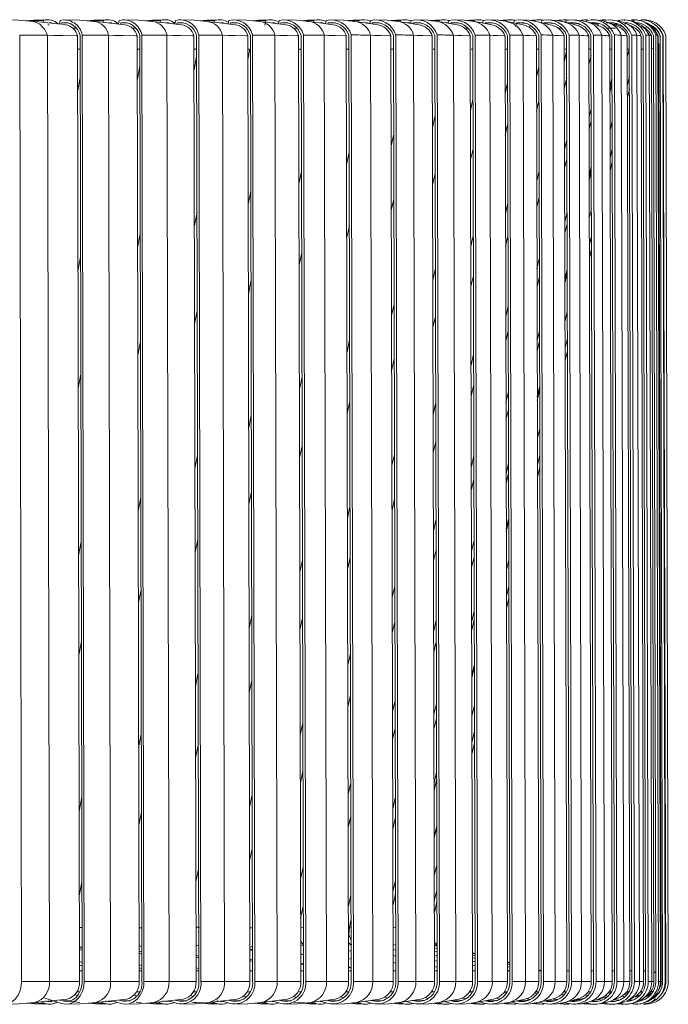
# Model space of a CAD drawing. Header units: millimetres. Extents: x -471 to 561, y -818 to 504.
# Tile 6 of 9: x 437 to 561, y -818 to -630. Entities that reach past the tile are written whole.
import ezdxf

# ---------------------------------------------------------------- set-up
doc = ezdxf.new("R2010")
doc.units = ezdxf.units.MM

msp = doc.modelspace()

# ---------------------------------------------------------------- linework, layer by layer
at = {"color": 7, "linetype": 'Continuous', "lineweight": 15}
for p, q in [((441.58, -629.93), (441.51, -630.29)), ((442.64, -630.75), (442.39, -630.74)), ((444.63, -630.51), (444.12, -630.56)), ((444.12, -630.56), (444.63, -630.51)), ((444.74, -629.93), (444.61, -630.61)), ((445.06, -630.37), (445.01, -630.65)), ((446.21, -630.38), (445.06, -630.37)), ((447.8, -631.39), (447.17, -631.39)), ((453.01, -629.93), (452.94, -630.28)), ((455.91, -630.51), (455.47, -630.56)), ((455.49, -630.56), (455.91, -630.51)), ((456.02, -629.93), (455.89, -630.6)), ((456.35, -630.37), (456.3, -630.65)), ((457.54, -630.38), (456.35, -630.37)), ((459.14, -631.39), (458.49, -631.39)), ((463.89, -629.93), (463.83, -630.27)), ((466.64, -630.51), (466.31, -630.55)), ((466.32, -630.56), (466.64, -630.52)), ((466.76, -629.93), (466.63, -630.59)), ((467.1, -630.37), (467.05, -630.64)), ((468.32, -630.38), (467.1, -630.37)), ((474.22, -629.93), (474.16, -630.26)), ((476.82, -630.52), (476.59, -630.55)), ((476.59, -630.55), (476.82, -630.52)), ((476.94, -629.93), (476.81, -630.58)), ((477.29, -630.37), (477.23, -630.63)), ((478.54, -630.39), (477.29, -630.37)), ((483.99, -629.93), (483.81, -630.81)), ((486.29, -630.55), (486.42, -630.53)), ((486.42, -630.53), (486.3, -630.55)), ((486.54, -629.93), (486.41, -630.56)), ((486.9, -630.37), (486.85, -630.62)), ((489.91, -631.39), (489.2, -631.39)), ((493.17, -629.93), (493.1, -630.23)), ((495.56, -629.93), (495.43, -630.55)), ((495.92, -630.37), (495.87, -630.61)), ((501.75, -629.93), (501.69, -630.21)), ((503.98, -629.93), (503.85, -630.53)), ((504.35, -630.37), (504.3, -630.59)), ((509.73, -629.93), (509.67, -630.19)), ((510.86, -629.8), (510.45, -629.82)), ((511.79, -629.93), (511.67, -630.5)), ((512.17, -630.37), (512.12, -630.58)), ((517.09, -629.93), (517.03, -630.17)), ((518.24, -629.8), (517.85, -629.82)), ((518.98, -629.93), (518.86, -630.48)), ((519.36, -630.37), (519.32, -630.55)), ((522.6, -631.39), (521.96, -631.39)), ((523.82, -629.93), (523.77, -630.13)), ((524.99, -629.8), (524.64, -629.82)), ((525.44, -630.35), (525.11, -630.36)), ((525.54, -629.93), (525.42, -630.44)), ((525.93, -630.37), (525.89, -630.53)), ((529.91, -629.93), (529.87, -630.11)), ((531.1, -629.8), (530.76, -629.82)), ((531.46, -629.93), (531.35, -630.4)), ((531.85, -630.37), (531.69, -631.07)), ((535.36, -629.93), (535.33, -630.08)), ((536.46, -629.8), (536.16, -629.82)), ((536.73, -629.93), (536.63, -630.35)), ((537.13, -630.37), (537.11, -630.46)), ((540.48, -631.39), (539.79, -631.39)), ((540.16, -629.93), (540.13, -630.03)), ((541.27, -629.8), (540.97, -629.82)), ((541.35, -629.93), (541.27, -630.27)), ((545.42, -629.8), (545.12, -629.82)), ((545.3, -629.93), (545.24, -630.19)), ((548.9, -629.8), (548.61, -629.82)), ((550.76, -631.39), (549.23, -631.39)), ((552.58, -629.82), (552.46, -629.8)), ((552.78, -630.61), (552.53, -630.54)), ((554.51, -629.87), (554.14, -629.93)), ((554.53, -629.82), (554.4, -629.8)), ((556.67, -631.39), (556.48, -631.39)), ((437.4, -813.39), (437.03, -632.71)), ((442.69, -813.39), (442.32, -632.76)), ((448.43, -813.39), (448.06, -632.89)), ((448.95, -813.39), (448.57, -632.81)), ((449.35, -813.39), (448.96, -632.71)), ((454.39, -813.39), (454.01, -632.76)), ((459.83, -813.39), (459.45, -632.89)), ((460.35, -813.39), (459.96, -632.81)), ((460.76, -813.39), (460.37, -632.71)), ((465.55, -813.39), (465.15, -632.76)), ((470.69, -813.39), (470.3, -632.89)), ((471.2, -813.39), (470.8, -632.81)), ((471.62, -813.39), (471.22, -632.71)), ((476.14, -813.39), (475.74, -632.76)), ((480.98, -813.39), (480.58, -632.89)), ((481.49, -813.39), (481.08, -632.81)), ((481.92, -813.39), (481.5, -632.71)), ((486.17, -813.39), (485.75, -632.76)), ((490.69, -813.39), (490.28, -632.89)), ((491.2, -813.39), (490.77, -632.81)), ((491.63, -813.39), (491.21, -632.71)), ((495.61, -813.39), (495.18, -632.76)), ((499.81, -813.39), (499.39, -632.89)), ((500.31, -813.39), (499.88, -632.81)), ((500.75, -813.39), (500.32, -632.71)), ((504.45, -813.39), (504.02, -632.76)), ((508.33, -813.39), (507.9, -632.89)), ((508.82, -813.39), (508.38, -632.81)), ((509.27, -813.39), (508.83, -632.71)), ((512.68, -813.39), (512.24, -632.76)), ((516.23, -813.39), (515.79, -632.89)), ((516.71, -813.39), (516.26, -632.81)), ((517.17, -813.39), (516.72, -632.71)), ((520.28, -813.39), (519.84, -632.76)), ((523.5, -813.39), (523.06, -632.89)), ((523.97, -813.39), (523.52, -632.81)), ((524.44, -813.39), (523.99, -632.71)), ((527.26, -813.39), (526.81, -632.76)), ((530.14, -813.39), (529.69, -632.89)), ((530.6, -813.39), (530.14, -632.81)), ((531.07, -813.39), (530.61, -632.71)), ((533.59, -813.39), (533.13, -632.76)), ((536.13, -813.39), (535.67, -632.89)), ((536.58, -813.39), (536.12, -632.81)), ((537.06, -813.39), (536.59, -632.71)), ((539.28, -813.39), (538.81, -632.76)), ((541.47, -813.39), (541.01, -632.89)), ((541.91, -813.39), (541.44, -632.81)), ((542.39, -813.39), (541.92, -632.71)), ((544.3, -813.39), (543.83, -632.76)), ((546.15, -813.39), (545.68, -632.89)), ((546.57, -813.39), (546.1, -632.81)), ((547.06, -813.39), (546.58, -632.71)), ((548.66, -813.39), (548.19, -632.76)), ((550.15, -813.39), (549.68, -632.89)), ((550.57, -813.39), (550.09, -632.81)), ((551.06, -813.39), (550.58, -632.71)), ((552.35, -813.39), (551.87, -632.76)), ((553.49, -813.39), (553.01, -632.89)), ((553.89, -813.39), (553.41, -632.81)), ((554.38, -813.39), (553.9, -632.71)), ((555.36, -813.39), (554.88, -632.76)), ((556.15, -813.39), (555.67, -632.89)), ((556.53, -813.39), (556.05, -632.81)), ((557.03, -813.39), (556.55, -632.71)), ((557.69, -813.39), (557.21, -632.76)), ((558.12, -813.39), (557.64, -632.89)), ((558.49, -813.39), (558.01, -632.81)), ((558.86, -632.76), (558.41, -632.01)), ((558.99, -813.39), (558.51, -632.71)), ((559.34, -813.39), (558.86, -632.76)), ((559.41, -813.39), (558.93, -632.89)), ((559.77, -813.39), (559.29, -632.81)), ((560.27, -813.39), (559.79, -632.71)), ((560.36, -813.39), (559.87, -632.72)), ((560.36, -813.39), (559.88, -632.81)), ((560.86, -813.39), (560.38, -632.71)), ((557.65, -635.36), (558.02, -635.27)), ((558.96, -634.54), (559.04, -634.42)), ((559.44, -813.39), (558.96, -634.54)), ((559.52, -813.39), (559.04, -634.33)), ((448.19, -635.39), (448.58, -635.39)), ((459.59, -635.39), (459.97, -635.39)), ((470.33, -635.39), (470.81, -635.39)), ((480.69, -635.39), (481.08, -635.39)), ((490.44, -635.39), (490.78, -635.39)), ((499.49, -635.39), (499.89, -635.39)), ((507.96, -635.39), (508.39, -635.39)), ((515.95, -635.39), (516.27, -635.39)), ((523.21, -635.39), (523.53, -635.39)), ((529.73, -635.39), (530.15, -635.39)), ((535.79, -635.39), (536.12, -635.39)), ((541.45, -635.76), (541.02, -637.62)), ((541.18, -635.39), (541.44, -635.39)), ((545.83, -635.39), (546.1, -635.39)), ((549.73, -635.39), (550.1, -635.39)), ((553.38, -635.39), (553.02, -636.91)), ((553.08, -635.39), (553.41, -635.39)), ((555.75, -635.39), (556.06, -635.39)), ((536.13, -638.78), (535.69, -640.71)), ((550.11, -641), (549.71, -642.72)), ((553.43, -640.58), (553.04, -642.24)), ((530.16, -641.87), (529.72, -643.86)), ((553.44, -643.07), (553.04, -644.72)), ((523.55, -645.04), (523.09, -647.1)), ((516.3, -648.3), (515.84, -650.44)), ((546.13, -646.81), (545.72, -648.6)), ((550.13, -649.17), (549.73, -650.89)), ((508.43, -651.67), (507.95, -653.88)), ((541.49, -652.71), (541.06, -654.56)), ((499.93, -655.15), (499.45, -657.44)), ((550.15, -654.46), (549.74, -656.17)), ((546.16, -657.83), (545.75, -659.6)), ((550.15, -656.92), (549.75, -658.63)), ((490.84, -658.78), (490.35, -661.15)), ((536.18, -658.71), (535.74, -660.62)), ((481.15, -662.56), (480.65, -665.02)), ((530.22, -664.82), (529.77, -666.8)), ((470.88, -666.52), (470.38, -669.06)), ((541.53, -666.58), (541.1, -668.42)), ((546.18, -665.92), (545.77, -667.69)), ((460.04, -670.68), (459.54, -673.31)), ((523.62, -671.08), (523.16, -673.12)), ((546.2, -671.16), (545.78, -672.92)), ((546.2, -673.58), (545.79, -675.34)), ((448.66, -675.07), (448.15, -677.8)), ((536.23, -675.46), (535.79, -677.36)), ((516.37, -677.49), (515.91, -679.61)), ((541.55, -677.48), (541.13, -679.3)), ((508.5, -684.1), (508.03, -686.28)), ((530.27, -684.49), (529.82, -686.45)), ((541.57, -685.48), (541.15, -687.3)), ((536.26, -689.16), (535.82, -691.05)), ((500.02, -690.92), (499.53, -693.17)), ((541.59, -690.65), (541.16, -692.46)), ((541.59, -693.03), (541.17, -694.84)), ((523.67, -693.69), (523.21, -695.72)), ((490.93, -697.98), (490.44, -700.31)), ((530.31, -701.01), (529.87, -702.96)), ((536.29, -699.92), (535.85, -701.8)), ((516.44, -703.11), (515.97, -705.2)), ((481.24, -705.32), (480.75, -707.73)), ((536.31, -707.82), (535.87, -709.68)), ((470.98, -712.97), (470.48, -715.47)), ((508.57, -712.77), (508.1, -714.92)), ((523.72, -713.06), (523.26, -715.06)), ((536.32, -712.91), (535.88, -714.77)), ((530.35, -714.52), (529.9, -716.46)), ((536.33, -715.25), (535.89, -717.11)), ((460.15, -720.99), (459.64, -723.57)), ((500.09, -722.71), (499.61, -724.94)), ((516.49, -725.35), (516.02, -727.42)), ((530.38, -725.13), (529.93, -727.05)), ((523.76, -729.33), (523.3, -731.32)), ((448.78, -729.41), (448.26, -732.09)), ((491.01, -732.97), (490.52, -735.27)), ((530.4, -732.9), (529.94, -734.82)), ((508.63, -737.92), (508.16, -740.05)), ((530.41, -737.92), (529.96, -739.82)), ((530.41, -740.2), (529.96, -742.11)), ((481.33, -743.61), (480.83, -745.98)), ((516.54, -744.39), (516.07, -746.44)), ((523.8, -742.63), (523.34, -744.61)), ((500.16, -750.81), (499.67, -753.01)), ((523.82, -753.07), (523.36, -755.03)), ((471.07, -754.66), (470.57, -757.11)), ((508.69, -759.75), (508.21, -761.86)), ((516.58, -760.39), (516.11, -762.42)), ((523.84, -760.71), (523.38, -762.67)), ((491.08, -764.08), (490.59, -766.35)), ((460.25, -766.18), (459.74, -768.72)), ((523.85, -765.63), (523.39, -767.58)), ((523.86, -767.86), (523.4, -769.81)), ((516.61, -773.46), (516.14, -775.48)), ((500.22, -775.46), (499.73, -777.64)), ((448.88, -778.25), (448.36, -780.88)), ((481.41, -777.79), (480.91, -780.13)), ((508.73, -778.44), (508.25, -780.53)), ((516.64, -783.7), (516.16, -785.71)), ((516.65, -791.2), (516.18, -793.21)), ((471.16, -791.98), (470.65, -794.4)), ((491.15, -791.58), (490.65, -793.82)), ((508.77, -794.13), (508.29, -796.21)), ((500.27, -796.85), (499.78, -799.01)), ((516.67, -796.02), (516.19, -798.02)), ((516.67, -798.19), (516.2, -800.18)), ((448.93, -803.1), (448.41, -803.08)), ((460.33, -803.2), (459.81, -803.18)), ((471.18, -803.04), (470.67, -803.03)), ((481.47, -803.18), (480.96, -803.16)), ((491.17, -803.09), (490.67, -803.06)), ((499.99, -803.04), (499.79, -803.03)), ((500.28, -803.06), (499.99, -803.04)), ((508.79, -803.16), (508.31, -803.12)), ((508.31, -806.35), (508.8, -806.48)), ((516.21, -806.19), (516.64, -806.35)), ((516.64, -806.35), (516.69, -806.36)), ((448.42, -807.29), (448.94, -807.45)), ((459.82, -808.03), (460.34, -808.19)), ((470.67, -806.46), (471.19, -806.61)), ((480.97, -807.34), (481.48, -807.48)), ((490.68, -806.5), (491.18, -806.63)), ((490.68, -808.18), (491.18, -808.32)), ((499.8, -807.49), (500.3, -807.62)), ((508.32, -807.31), (508.8, -807.44)), ((516.21, -806.53), (516.69, -806.66)), ((516.22, -806.99), (516.69, -807.12)), ((516.22, -807.62), (516.7, -807.74)), ((523.49, -807.97), (523.96, -808.09)), ((523.49, -808.1), (523.96, -808.22)), ((470.68, -808.75), (471.19, -808.9)), ((480.97, -809.43), (481.48, -809.57)), ((490.69, -810.08), (491.19, -810.22)), ((499.8, -809), (500.3, -809.13)), ((508.32, -808.45), (508.81, -808.58)), ((508.32, -809.79), (508.81, -809.92)), ((516.22, -808.42), (516.7, -808.55)), ((516.22, -809.4), (516.7, -809.53)), ((523.49, -808.4), (523.96, -808.52)), ((523.49, -808.87), (523.96, -808.99)), ((523.5, -809.51), (523.96, -809.63)), ((530.13, -809.66), (530.59, -809.78)), ((530.13, -809.8), (530.59, -809.92)), ((530.13, -810.11), (530.59, -810.23)), ((448.42, -810.28), (448.95, -810.44)), ((448.95, -811.39), (448.54, -811.39)), ((459.83, -810.8), (460.35, -810.96)), ((460.35, -811.39), (459.83, -811.39)), ((470.69, -811.3), (471, -811.39)), ((471.2, -811.39), (470.8, -811.39)), ((481.49, -811.39), (481.12, -811.39)), ((491.19, -811.39), (490.76, -811.39)), ((499.81, -810.72), (500.3, -810.85)), ((500.3, -811.39), (499.89, -811.39)), ((508.33, -811.33), (508.55, -811.39)), ((508.81, -811.39), (508.55, -811.39)), ((516.22, -810.56), (516.7, -810.69)), ((516.7, -811.39), (516.36, -811.39)), ((523.5, -810.32), (523.97, -810.45)), ((523.5, -811.32), (523.76, -811.39)), ((523.97, -811.39), (523.51, -811.39)), ((530.13, -810.59), (530.59, -810.71)), ((530.14, -811.24), (530.6, -811.35)), ((530.6, -811.39), (530.26, -811.39)), ((536.13, -811.2), (536.58, -811.31)), ((536.13, -811.34), (536.33, -811.39)), ((536.58, -811.39), (536.3, -811.39)), ((541.9, -811.39), (541.59, -811.39)), ((546.56, -811.39), (546.14, -811.39)), ((550.56, -811.39), (550.25, -811.39)), ((553.88, -811.39), (553.63, -811.39)), ((556.53, -811.39), (556.26, -811.39)), ((558.49, -811.76), (558.13, -811.56)), ((437.4, -813.39), (442.69, -813.39)), ((442.69, -813.39), (448.43, -813.39)), ((449.35, -813.39), (454.39, -813.39)), ((454.39, -813.39), (459.83, -813.39)), ((460.76, -813.39), (465.55, -813.39)), ((465.55, -813.39), (470.69, -813.39)), ((471.62, -813.39), (476.14, -813.39)), ((476.14, -813.39), (480.98, -813.39)), ((481.92, -813.39), (486.17, -813.39)), ((486.17, -813.39), (490.69, -813.39)), ((491.63, -813.39), (495.61, -813.39)), ((495.61, -813.39), (499.81, -813.39)), ((500.75, -813.39), (504.45, -813.39)), ((504.45, -813.39), (508.33, -813.39)), ((509.27, -813.39), (512.68, -813.39)), ((512.68, -813.39), (516.23, -813.39)), ((517.17, -813.39), (520.28, -813.39)), ((520.28, -813.39), (523.5, -813.39)), ((524.44, -813.39), (527.26, -813.39)), ((527.26, -813.39), (530.14, -813.39)), ((531.07, -813.39), (533.59, -813.39)), ((533.59, -813.39), (536.13, -813.39)), ((537.06, -813.39), (539.28, -813.39)), ((539.28, -813.39), (541.47, -813.39)), ((542.39, -813.39), (544.3, -813.39)), ((544.3, -813.39), (546.15, -813.39)), ((547.06, -813.39), (548.66, -813.39)), ((548.66, -813.39), (550.15, -813.39)), ((551.06, -813.39), (552.35, -813.39)), ((552.35, -813.39), (553.49, -813.39)), ((554.38, -813.39), (555.36, -813.39)), ((555.36, -813.39), (556.15, -813.39)), ((557.03, -813.39), (557.69, -813.39)), ((557.69, -813.39), (558.12, -813.39)), ((558.99, -813.39), (559.41, -813.39)), ((448.05, -815.39), (448.52, -815.39)), ((459.44, -815.39), (460.01, -815.39)), ((470.18, -815.39), (470.74, -815.39)), ((480.54, -815.39), (481.09, -815.39)), ((490.29, -815.39), (490.71, -815.39)), ((499.34, -815.39), (499.82, -815.39)), ((507.81, -815.39), (508.32, -815.39)), ((515.79, -815.39), (516.23, -815.39)), ((523.05, -815.39), (523.46, -815.39)), ((523.16, -815.39), (523.42, -815.46)), ((529.47, -815.5), (529.93, -815.63)), ((529.56, -815.39), (530.08, -815.39)), ((535.31, -815.66), (535.79, -815.79)), ((535.63, -815.39), (536.05, -815.39)), ((540.49, -815.81), (540.98, -815.94)), ((541.01, -815.39), (541.37, -815.39)), ((545.65, -815.39), (546.03, -815.39)), ((549.4, -815.56), (549.84, -815.67)), ((549.53, -815.39), (550.02, -815.39)), ((552.45, -815.84), (552.92, -815.96)), ((552.71, -815.58), (553.14, -815.69)), ((552.8, -815.46), (553.23, -815.57)), ((552.93, -815.39), (553.34, -815.39)), ((555.61, -815.39), (555.98, -815.39)), ((557.49, -815.38), (558, -815.27)), ((558.9, -815.24), (559.09, -814.87)), ((439.94, -817.44), (446.11, -816.81)), ((441.05, -817.33), (441.9, -817.62)), ((441.85, -816.57), (445.08, -817.62)), ((442.74, -817.73), (442.97, -817.74)), ((444.64, -816.96), (445.17, -817.13)), ((446.42, -817.19), (448.5, -817.41)), ((451.57, -817.44), (457.46, -816.8)), ((452.49, -817.34), (453.34, -817.62)), ((454.2, -817.73), (454.44, -817.74)), ((454.73, -817.1), (456.37, -817.62)), ((455.95, -816.97), (456.47, -817.13)), ((462.66, -817.44), (468.26, -816.8)), ((463.41, -817.35), (464.24, -817.62)), ((465.13, -817.73), (465.37, -817.74)), ((465.49, -817.12), (467.11, -817.62)), ((466.72, -816.98), (467.22, -817.13)), ((474.58, -817.62), (469.88, -817.34)), ((473.19, -817.44), (478.5, -816.8)), ((473.77, -817.37), (474.58, -817.62)), ((475.49, -817.73), (475.74, -817.74)), ((475.7, -817.14), (477.3, -817.62)), ((476.93, -816.99), (477.4, -817.13)), ((483.16, -817.44), (488.17, -816.8)), ((483.57, -817.38), (484.35, -817.62)), ((485.2, -817.25), (485.5, -817.24)), ((485.29, -817.73), (485.53, -817.74)), ((485.35, -817.16), (486.91, -817.62)), ((486.57, -817), (487.02, -817.13)), ((493.54, -817.62), (489.38, -817.34)), ((492.56, -817.43), (497.25, -816.8)), ((492.8, -817.4), (493.54, -817.62)), ((494.4, -817.25), (494.71, -817.24)), ((494.42, -817.18), (495.94, -817.62)), ((494.5, -817.73), (494.75, -817.74)), ((495.64, -817.01), (496.05, -817.13)), ((501.36, -817.43), (505.73, -816.79)), ((501.43, -817.42), (502.13, -817.62)), ((502.9, -817.2), (504.37, -817.62)), ((503.12, -817.73), (503.36, -817.74)), ((504.11, -817.03), (504.48, -817.13)), ((509.47, -817.43), (510.11, -817.62)), ((509.56, -817.42), (513.61, -816.79)), ((510.79, -817.23), (512.18, -817.62)), ((511.13, -817.73), (511.37, -817.74)), ((511.98, -817.04), (512.3, -817.13)), ((516.88, -817.45), (517.48, -817.62)), ((517.15, -817.42), (520.87, -816.78)), ((518.07, -817.26), (519.38, -817.62)), ((518.52, -817.73), (518.76, -817.74)), ((519.24, -817.06), (519.49, -817.13)), ((523.68, -817.47), (524.22, -817.62)), ((524.12, -817.41), (527.5, -816.78)), ((524.74, -817.29), (525.94, -817.62)), ((525.28, -817.73), (525.52, -817.74)), ((525.87, -817.08), (526.06, -817.13)), ((529.85, -817.49), (530.31, -817.62)), ((530.47, -817.4), (533.51, -816.77)), ((530.79, -817.33), (531.87, -817.62)), ((531.4, -817.73), (531.63, -817.74)), ((531.88, -817.1), (531.98, -817.13)), ((535.39, -817.52), (535.77, -817.62)), ((536.19, -817.38), (538.88, -816.75)), ((536.22, -817.37), (537.14, -817.62)), ((536.87, -817.73), (537.1, -817.74)), ((540.3, -817.55), (540.57, -817.62)), ((540.99, -817.41), (541.76, -817.62)), ((541.28, -817.36), (543.61, -816.73)), ((541.63, -817.73), (541.92, -817.74)), ((543.16, -816.95), (543.69, -817.09)), ((545.01, -815.96), (545.51, -816.09)), ((545.12, -817.46), (545.72, -817.62)), ((545.76, -817.32), (547.73, -816.7)), ((545.85, -817.73), (546.07, -817.74)), ((547.11, -817.13), (547.38, -817.2)), ((548.63, -817.52), (549.01, -817.62)), ((548.86, -816.1), (549.35, -816.23)), ((549.69, -817.23), (551.27, -816.62)), ((552.03, -816.24), (552.56, -816.32)), ((553.14, -817.04), (554.29, -816.45)), ((553.21, -817.01), (553.68, -817.13)), ((554.18, -817.74), (554.97, -817.68)), ((554.81, -816.12), (555.27, -816.24)), ((554.94, -816), (555.41, -816.12)), ((554.97, -817.74), (555.34, -817.69)), ((555.36, -816.13), (555.43, -816.1)), ((556.04, -816.68), (556.76, -816.14)), ((556.24, -817.74), (556.4, -817.7)), ((549.16, -817.74), (549.24, -817.75)), ((555.56, -817.74), (555.64, -817.75))]:
    msp.add_line(p, q, dxfattribs=at)
at = {"color": 8, "linetype": 'Continuous', "lineweight": 15}
for p, q in [((534.49, -630.86), (534.38, -631.32)), ((543.84, -630.61), (543.75, -631.02)), ((547.49, -630.61), (547.39, -631.03)), ((550.48, -630.61), (550.45, -630.73)), ((551.14, -630.62), (550.48, -630.61)), ((470.81, -636.79), (470.31, -639.33)), ((480.99, -635.39), (480.59, -637.39)), ((490.32, -635.39), (490.29, -635.53)), ((546.11, -636.55), (545.69, -638.34)), ((459.97, -638.74), (459.47, -641.37)), ((448.59, -640.8), (448.08, -643.52)), ((541.46, -640.9), (541.03, -642.75)), ((550.11, -641.95), (549.71, -643.66)), ((536.15, -645.32), (535.71, -647.24)), ((530.19, -649.83), (529.74, -651.81)), ((546.14, -649.1), (545.72, -650.87)), ((523.58, -654.45), (523.12, -656.49)), ((541.5, -656.32), (541.07, -658.16)), ((516.33, -659.18), (515.86, -661.29)), ((546.16, -658.7), (545.75, -660.47)), ((508.46, -664.05), (507.98, -666.23)), ((536.2, -663.65), (535.76, -665.55)), ((499.97, -669.08), (499.48, -671.33)), ((541.53, -668.74), (541.1, -670.57)), ((530.24, -671.1), (529.79, -673.06)), ((490.87, -674.28), (490.38, -676.61)), ((541.56, -678.26), (541.13, -680.07)), ((481.18, -679.7), (480.69, -682.1)), ((523.64, -678.7), (523.18, -680.72)), ((536.24, -678.9), (535.8, -680.78)), ((470.92, -685.34), (470.42, -687.83)), ((516.4, -686.47), (515.93, -688.56)), ((530.29, -689.2), (529.84, -691.14)), ((460.09, -691.25), (459.58, -693.83)), ((536.27, -691.19), (535.83, -693.06)), ((508.53, -694.45), (508.05, -696.6)), ((448.71, -697.46), (448.2, -700.13)), ((523.69, -699.67), (523.23, -701.68)), ((536.29, -700.59), (535.85, -702.46)), ((500.05, -702.66), (499.56, -704.88)), ((530.32, -704.26), (529.87, -706.19)), ((516.46, -710.35), (515.99, -712.42)), ((490.96, -711.13), (490.47, -713.42)), ((523.73, -717.52), (523.27, -719.51)), ((530.35, -716.39), (529.9, -718.31)), ((481.28, -719.91), (480.78, -722.28)), ((508.59, -721.28), (508.12, -723.41)), ((530.38, -725.68), (529.93, -727.59)), ((471.02, -729.03), (470.51, -731.48)), ((516.51, -731), (516.04, -733.05)), ((500.12, -732.49), (499.63, -734.69)), ((523.77, -732.37), (523.31, -734.34)), ((460.19, -738.55), (459.68, -741.07)), ((491.03, -744.03), (490.54, -746.29)), ((523.8, -744.33), (523.34, -746.3)), ((508.65, -744.75), (508.17, -746.86)), ((448.82, -748.51), (448.3, -751.12)), ((516.55, -748.57), (516.08, -750.6)), ((523.82, -753.49), (523.36, -755.44)), ((481.36, -755.94), (480.86, -758.27)), ((500.18, -758.82), (499.69, -760.99)), ((516.59, -763.19), (516.11, -765.21)), ((508.7, -765.05), (508.22, -767.14)), ((471.1, -768.28), (470.6, -770.69)), ((491.1, -773.25), (490.61, -775.49)), ((516.61, -774.96), (516.14, -776.97)), ((460.28, -781.1), (459.77, -783.59)), ((500.23, -781.85), (499.75, -784.01)), ((508.74, -782.32), (508.26, -784.39)), ((516.64, -783.98), (516.16, -785.98)), ((481.43, -788.11), (480.93, -790.41)), ((448.91, -794.48), (448.39, -797.05)), ((508.78, -796.68), (508.3, -798.75)), ((491.16, -799.05), (490.67, -801.26)), ((500.28, -801.77), (499.99, -803.04)), ((471.27, -803.04), (471.18, -804.03)), ((490.68, -805.8), (491.18, -806.33)), ((499.8, -806.48), (500.29, -806.38)), ((516.33, -806.57), (516.64, -806.35)), ((448.41, -806.65), (449, -806.97)), ((459.82, -807.62), (460.34, -807.77)), ((480.97, -806.84), (481.47, -806.76)), ((480.97, -807.2), (481.48, -807.34)), ((490.68, -808.11), (491.18, -808.25)), ((448.42, -809.61), (448.95, -809.77)), ((470.68, -808.41), (471.19, -808.56)), ((480.97, -809.17), (481.48, -809.31)), ((490.69, -809.9), (491.19, -810.04)), ((459.83, -810.22), (460.35, -810.38)), ((470.68, -810.81), (471.2, -810.96)), ((480.98, -811.37), (481.04, -811.39)), ((499.81, -810.61), (500.3, -810.75)), ((508.33, -811.3), (508.65, -811.39)), ((559.77, -813.39), (559.41, -813.39)), ((560.27, -813.39), (560.29, -813.39)), ((523.46, -815.39), (523.46, -815.39)), ((441.9, -817.62), (439.34, -817.49)), ((447.56, -815.92), (448.09, -816.09)), ((453.34, -817.62), (450.94, -817.49)), ((458.86, -816.02), (459.39, -816.19)), ((464.24, -817.62), (462.01, -817.49)), ((469.6, -816.12), (470.13, -816.28)), ((479.75, -816.2), (480.3, -816.37)), ((484.35, -817.62), (482.46, -817.5)), ((489.32, -816.28), (489.89, -816.45)), ((498.3, -816.36), (498.89, -816.53)), ((502.13, -817.62), (500.6, -817.51)), ((506.67, -816.43), (507.27, -816.6)), ((510.11, -817.62), (508.76, -817.51)), ((514.43, -816.5), (515.04, -816.67)), ((517.48, -817.62), (516.32, -817.52)), ((521.55, -816.57), (522.18, -816.74)), ((524.22, -817.62), (523.24, -817.53)), ((528, -816.62), (528.67, -816.8)), ((530.31, -817.62), (529.54, -817.54)), ((533.8, -816.67), (534.52, -816.86)), ((535.77, -817.62), (535.19, -817.55)), ((538.95, -816.72), (539.5, -816.86)), ((539.5, -816.86), (539.92, -816.76)), ((539.5, -816.86), (539.72, -816.91)), ((540.57, -817.62), (540.19, -817.57)), ((543.47, -816.77), (543.82, -816.86)), ((543.82, -816.86), (544.9, -816.57)), ((543.82, -816.86), (544.28, -816.95)), ((547.33, -816.82), (547.47, -816.86)), ((547.47, -816.86), (548.2, -816.97)), ((551.85, -816.31), (552.03, -816.24)), ((557.68, -816.78), (557.98, -816.66))]:
    msp.add_line(p, q, dxfattribs=at)
at = {"color": 7, "linetype": 'Continuous', "lineweight": 15, "flags": 128}
for points in [[(439.62, -630.1), (436.76, -629.88), (433.89, -629.8)], [(442.54, -629.8), (439.68, -629.87), (438.16, -629.98)], [(445.78, -630.73), (442.32, -630.37), (439.57, -630.09)], [(443.2, -630.47), (442.94, -630.35), (442.64, -630.36)], [(451.23, -630.1), (448.49, -629.88), (445.73, -629.8)], [(453.99, -629.8), (451.25, -629.87), (449.8, -629.98)], [(457.12, -630.74), (453.81, -630.38), (451.19, -630.09)], [(454.69, -630.47), (454.41, -630.35), (454.1, -630.36)], [(462.31, -630.1), (459.68, -629.88), (457.04, -629.8)], [(464.91, -629.8), (462.28, -629.87), (460.91, -629.98)], [(461.18, -630), (463.05, -629.94), (463.89, -629.93)], [(467.91, -630.74), (464.77, -630.38), (462.27, -630.1)], [(465.64, -630.48), (465.34, -630.35), (465.02, -630.36)], [(472.85, -630.1), (470.33, -629.88), (467.8, -629.8)], [(475.27, -629.8), (472.75, -629.87), (471.47, -629.98)], [(471.72, -630), (473.43, -629.94), (474.22, -629.93)], [(478.15, -630.74), (475.17, -630.38), (472.8, -630.1)], [(476.03, -630.48), (475.71, -630.35), (475.38, -630.36)], [(482.81, -630.11), (480.42, -629.88), (478, -629.8)], [(485.05, -629.8), (482.66, -629.87), (481.47, -629.98)], [(481.69, -630), (483.24, -629.94), (483.99, -629.93)], [(487.81, -630.74), (485, -630.38), (482.77, -630.1)], [(485.86, -630.49), (485.5, -630.35), (485.17, -630.36)], [(488.19, -630.39), (488.09, -630.39), (486.9, -630.37)], [(492.2, -630.11), (489.93, -629.88), (487.63, -629.8)], [(494.26, -629.8), (491.99, -629.87), (490.88, -629.98)], [(491.08, -630), (492.46, -629.94), (493.17, -629.93)], [(496.89, -630.74), (494.26, -630.39), (492.16, -630.1)], [(495.1, -630.5), (494.72, -630.35), (494.37, -630.36)], [(497.26, -630.4), (497.03, -630.39), (495.92, -630.37)], [(501.01, -630.11), (498.85, -629.88), (496.67, -629.8)], [(502.86, -629.8), (500.72, -629.87), (499.71, -629.97)], [(499.88, -629.99), (501.09, -629.94), (501.75, -629.93)], [(505.38, -630.75), (502.92, -630.39), (500.97, -630.11)], [(503.75, -630.51), (503.33, -630.35), (502.98, -630.36)], [(505.73, -630.4), (505.38, -630.39), (504.35, -630.37)], [(509.21, -630.12), (507.17, -629.88), (505.11, -629.8)], [(510.41, -629.82), (508.84, -629.87), (507.93, -629.97)], [(508.08, -629.99), (509.12, -629.94), (509.73, -629.93)], [(513.26, -630.75), (510.98, -630.4), (509.17, -630.11)], [(511.82, -630.53), (511.34, -630.35), (510.98, -630.36)], [(513.6, -630.41), (513.12, -630.39), (512.17, -630.37)], [(516.81, -630.13), (514.89, -629.89), (512.94, -629.8)], [(517.76, -629.82), (516.34, -629.87), (515.53, -629.97)], [(515.66, -629.98), (516.52, -629.94), (517.09, -629.93)], [(520.52, -630.76), (518.43, -630.4), (516.77, -630.12)], [(518.87, -630.41), (518.72, -630.35), (518.36, -630.36)], [(520.84, -630.42), (520.23, -630.39), (519.36, -630.37)], [(523.79, -630.14), (521.98, -629.89), (520.15, -629.8)], [(524.47, -629.82), (523.04, -629.89), (522.49, -629.96)], [(522.62, -629.98), (523.31, -629.94), (523.82, -629.93)], [(527.16, -630.77), (525.26, -630.41), (523.76, -630.13)], [(527.46, -630.44), (526.72, -630.39), (525.93, -630.37)], [(530.15, -630.15), (528.45, -629.89), (526.72, -629.8)], [(530.56, -629.83), (529.33, -629.88), (528.83, -629.95)], [(528.95, -629.97), (529.45, -629.94), (529.91, -629.93)], [(533.18, -630.78), (531.48, -630.43), (530.12, -630.15)], [(535.89, -630.17), (534.3, -629.9), (532.66, -629.8)], [(536.03, -629.82), (534.91, -629.88), (534.53, -629.94)], [(534.64, -629.96), (534.95, -629.94), (535.36, -629.93)], [(538.57, -630.8), (537.06, -630.45), (535.87, -630.17)], [(541.03, -630.21), (539.51, -629.91), (537.94, -629.8)], [(540.83, -629.82), (539.94, -629.87), (539.58, -629.92)], [(539.69, -629.95), (539.79, -629.94), (540.16, -629.93)], [(543.35, -630.83), (542.04, -630.48), (541, -630.2)], [(545.58, -630.27), (544.22, -629.95), (542.57, -629.8)], [(544.96, -629.83), (544.28, -629.86), (543.91, -629.92)], [(547.51, -630.89), (546.43, -630.54), (545.56, -630.27)], [(549.48, -630.36), (548.16, -629.97), (546.54, -629.8)], [(548.43, -629.83), (547.93, -629.85), (547.57, -629.91)], [(551.04, -630.96), (550.16, -630.62), (549.47, -630.35)], [(552.85, -630.52), (551.56, -630.04), (549.83, -629.8)], [(552.53, -629.94), (552.14, -629.82), (552.12, -629.82)], [(554, -631.1), (553.35, -630.77), (552.84, -630.51)], [(555.81, -630.92), (554.16, -630.08), (553.05, -629.9)], [(554.36, -631.22), (553.86, -631.02), (553.75, -630.97)], [(554.41, -629.86), (554.28, -629.82), (553.84, -629.82)], [(554.79, -629.83), (554.67, -629.84), (554.04, -629.94)], [(556.55, -631.47), (556.15, -631.17), (555.83, -630.93)], [(556.65, -631.39), (556.5, -631.34), (556.38, -631.31)], [(557.64, -632.89), (557.05, -631.95), (556.51, -631.51)], [(559.89, -632.77), (559.29, -631.67), (558.91, -631.28)], [(448.06, -632.89), (447.78, -632.88), (445.19, -632.83), (443.54, -632.79), (442.32, -632.76)], [(459.45, -632.89), (459.18, -632.88), (456.73, -632.83), (455.16, -632.79), (454.01, -632.76)], [(470.3, -632.89), (470.04, -632.88), (467.73, -632.83), (466.24, -632.79), (465.15, -632.76)], [(480.58, -632.89), (480.34, -632.88), (478.16, -632.83), (476.77, -632.79), (475.74, -632.76)], [(490.28, -632.89), (490.06, -632.88), (488.02, -632.83), (486.72, -632.79), (485.75, -632.76)], [(499.39, -632.89), (499.19, -632.88), (497.29, -632.83), (496.08, -632.79), (495.18, -632.76)], [(507.9, -632.89), (507.71, -632.88), (505.96, -632.83), (504.84, -632.79), (504.02, -632.76)], [(515.79, -632.89), (515.62, -632.88), (514.02, -632.83), (512.99, -632.79), (512.24, -632.76)], [(523.06, -632.89), (522.9, -632.88), (521.45, -632.83), (520.52, -632.79), (519.84, -632.76)], [(529.69, -632.89), (529.55, -632.88), (528.25, -632.83), (527.42, -632.79), (526.81, -632.76)], [(535.67, -632.89), (535.55, -632.88), (534.41, -632.83), (533.67, -632.79), (533.13, -632.76)], [(541.01, -632.89), (540.9, -632.88), (539.91, -632.83), (539.28, -632.79), (538.81, -632.76)], [(558.87, -632.76), (558.81, -632.63), (558.69, -632.38)], [(559.15, -632.94), (559.22, -632.91), (559.29, -632.88)], [(559.87, -632.72), (559.83, -632.71), (559.79, -632.71)], [(499.8, -806.05), (499.98, -806.18), (500.43, -806.35)], [(433.25, -817.62), (433.94, -817.75), (434.69, -817.68), (435.45, -817.36), (436.14, -816.81), (436.71, -816.04), (437.12, -815.15), (437.34, -814.22), (437.4, -813.39)], [(445.08, -817.62), (445.78, -817.75), (446.55, -817.68), (447.33, -817.36), (448.05, -816.81), (448.64, -816.04), (449.06, -815.15), (449.28, -814.22), (449.35, -813.39)], [(445.17, -817.13), (445.86, -817.25), (446.54, -817.17), (447.2, -816.9), (447.78, -816.44), (448.28, -815.83), (448.65, -815.09), (448.88, -814.26), (448.95, -813.39)], [(456.37, -817.62), (457.09, -817.75), (457.89, -817.68), (458.69, -817.36), (459.43, -816.81), (460.03, -816.04), (460.46, -815.15), (460.7, -814.22), (460.76, -813.39)], [(559.35, -814.1), (559.37, -814.05), (559.44, -813.39)], [(560.25, -814.31), (560.26, -814.26), (560.36, -813.39)], [(556.68, -816.25), (557.22, -816.06), (557.64, -815.82)], [(434.32, -817.74), (436.87, -817.68), (439.95, -817.44)], [(438.47, -817.56), (439.87, -817.66), (442.49, -817.73)], [(446.17, -817.74), (448.62, -817.68), (451.57, -817.44)], [(450.13, -817.56), (451.47, -817.66), (453.94, -817.73)], [(457.49, -817.74), (459.84, -817.67), (462.66, -817.44)], [(461.25, -817.56), (462.53, -817.66), (464.84, -817.73)], [(464.34, -817.13), (465.04, -817.25), (465.67, -817.19)], [(468.27, -817.74), (470.51, -817.67), (473.2, -817.44)], [(471.82, -817.56), (473.03, -817.66), (475.19, -817.72)], [(474.68, -817.13), (475.4, -817.25), (475.94, -817.21)], [(478.48, -817.74), (480.61, -817.67), (483.17, -817.43)], [(481.83, -817.56), (482.96, -817.66), (484.97, -817.72)], [(488.12, -817.74), (490.14, -817.67), (492.56, -817.43)], [(491.25, -817.56), (492.31, -817.66), (494.16, -817.72)], [(497.17, -817.74), (499.08, -817.67), (501.36, -817.43)], [(500.08, -817.56), (501.07, -817.66), (502.76, -817.72)], [(505.62, -817.74), (507.41, -817.67), (509.56, -817.42)], [(508.31, -817.57), (509.21, -817.67), (510.74, -817.72)], [(513.46, -817.74), (515.14, -817.67), (517.15, -817.42)], [(515.93, -817.57), (516.74, -817.67), (518.1, -817.72)], [(520.68, -817.74), (522.24, -817.67), (524.13, -817.41)], [(522.91, -817.57), (523.64, -817.67), (524.83, -817.71)], [(527.26, -817.74), (528.71, -817.66), (530.47, -817.4)], [(529.26, -817.58), (529.89, -817.67), (530.92, -817.71)], [(530.31, -817.62), (531.16, -817.75), (531.91, -817.69)], [(533.2, -817.74), (534.55, -817.66), (536.19, -817.38)], [(534.97, -817.59), (535.5, -817.67), (536.35, -817.71)], [(535.77, -817.62), (536.63, -817.75), (537.1, -817.71)], [(538.49, -817.74), (539.74, -817.65), (541.28, -817.36)], [(540.57, -817.62), (541.44, -817.75), (541.91, -817.71)], [(543.12, -817.74), (544.29, -817.65), (545.77, -817.32)], [(544.37, -817.63), (544.72, -817.67), (545.24, -817.7)], [(544.71, -817.62), (545.58, -817.75), (546.07, -817.71)], [(547.09, -817.74), (548.2, -817.63), (549.69, -817.23)], [(548.18, -817.62), (549.07, -817.75), (549.62, -817.71)], [(551.23, -817.65), (551.87, -817.75), (552.31, -817.72)], [(554.53, -816.32), (554.65, -816.33), (555.27, -816.27)]]:
    msp.add_lwpolyline(points, dxfattribs=at)
at = {"color": 8, "linetype": 'Continuous', "lineweight": 15, "flags": 128}
for points in [[(442.32, -632.76), (441.78, -631.57), (440.88, -630.61), (439.78, -630.12), (439.59, -630.13)], [(557.21, -632.76), (556.5, -631.57), (555.76, -630.96)], [(499.99, -803.04), (499.86, -804.43), (500.29, -805.58)], [(448.41, -807.04), (448.43, -807.03), (449, -806.97)], [(459.82, -806.69), (460.09, -806.66), (460.34, -806.63)], [(459.28, -817.34), (459.95, -817.47), (460.19, -817.45)], [(469.88, -817.34), (470.57, -817.47), (470.8, -817.45)], [(547.47, -816.86), (548.44, -816.55), (549.14, -816.32)], [(550.63, -816.9), (551.25, -816.97), (551.52, -816.97)], [(553.42, -816.96), (553.57, -816.97), (554.27, -816.92)], [(555.63, -816.95), (556.01, -816.9), (556.61, -816.71)]]:
    msp.add_lwpolyline(points, dxfattribs=at)
at = {"color": 7, "linetype": 'Continuous', "lineweight": 15}
for centre, radius, start, end in [((441.22, -674.84), 44.91, 89.5412, 93.478), ((442.42, -632.46), 2.67, 44.7442, 108.3931), ((445.54, -633.31), 3.47, 9.9366, 103.4054), ((445.52, -633.45), 3.12, 11.9372, 98.4449), ((445.45, -633.39), 2.65, 10.9069, 82.9159), ((452.66, -670.95), 41.02, 89.5149, 93.5735), ((453.88, -632.58), 2.79, 47.481, 108.1825), ((456.85, -633.41), 3.58, 11.34, 103.4623), ((456.84, -633.53), 3.2, 13.1015, 98.7724), ((456.8, -633.46), 2.71, 11.996, 83.2388), ((464.8, -632.71), 2.92, 50.4924, 108.0046), ((467.62, -633.51), 3.69, 12.637, 103.5013), ((467.62, -633.61), 3.29, 14.1856, 99.0549), ((467.6, -633.52), 2.77, 13.0159, 83.4654), ((475.13, -633.22), 3.41, 59.3921, 105.3394), ((477.82, -633.61), 3.79, 13.8324, 103.5258), ((477.83, -633.69), 3.37, 15.1916, 99.2982), ((477.83, -633.57), 2.83, 13.9666, 83.5947), ((484.88, -633.17), 3.37, 61.6266, 105.4411), ((487.45, -633.71), 3.89, 14.931, 103.5387), ((487.47, -633.76), 3.44, 16.1216, 99.5076), ((487.49, -633.63), 2.89, 14.8486, 83.6221), ((494.06, -633.13), 3.32, 63.9666, 105.5684), ((496.49, -633.8), 3.98, 15.9367, 103.5427), ((496.52, -633.83), 3.52, 16.9777, 99.6876), ((496.56, -633.69), 2.94, 15.6629, 83.5382), ((502.64, -633.09), 3.28, 66.4821, 105.7072), ((504.93, -633.89), 4.07, 16.8534, 103.5399), ((504.96, -633.9), 3.59, 17.762, 99.8418), ((505.03, -633.74), 2.99, 16.4111, 83.3267), ((510.62, -633.07), 3.26, 69.2704, 105.8306), ((512.76, -633.97), 4.16, 17.6847, 103.532), ((512.8, -633.96), 3.65, 18.4762, 99.9738), ((512.88, -633.79), 3.05, 17.0959, 82.9609), ((517.99, -633.16), 3.36, 69.8656, 105.6111), ((519.97, -634.05), 4.23, 18.4336, 103.5207), ((520.01, -634.02), 3.71, 19.1223, 100.0863), ((520.11, -633.83), 3.1, 17.7226, 82.3968), ((524.73, -633.18), 3.38, 75.0077, 105.7573), ((526.54, -634.12), 4.31, 19.1029, 103.5072), ((526.59, -634.08), 3.77, 19.7018, 100.1817), ((526.53, -634.1), 3.39, 20.8476, 79.1878), ((530.88, -633.44), 3.65, 79.6644, 105.3841), ((532.48, -634.18), 4.37, 19.6953, 103.4926), ((532.53, -634.13), 3.82, 20.2162, 100.2621), ((531.95, -641.91), 11.54, 82.3007, 90.5089), ((532.53, -634.1), 3.37, 21.0555, 78.9522), ((536.32, -633.44), 3.65, 78.3773, 105.3084), ((537.76, -634.24), 4.43, 20.2129, 103.4778), ((537.82, -634.17), 3.87, 20.6669, 100.3294), ((537.14, -640.67), 10.3, 79.8932, 90.1075), ((537.89, -634.09), 3.34, 21.1257, 78.4497), ((541.15, -633.64), 3.84, 80.219, 105.0149), ((542.39, -634.29), 4.48, 20.6577, 103.4636), ((542.45, -634.21), 3.91, 21.0551, 100.3849), ((541.64, -640.23), 9.87, 77.1388, 89.3994), ((542.62, -634.06), 3.27, 20.9901, 77.4774), ((545.26, -634.06), 4.25, 87.9526, 103.2376), ((546.35, -634.33), 4.53, 21.0313, 103.4507), ((546.42, -634.24), 3.94, 21.3817, 100.4299), ((545.68, -637.26), 6.89, 74.7585, 88.1336), ((546.71, -634), 3.17, 20.5638, 75.6857), ((548.74, -634.13), 4.31, 87.9676, 103.1386), ((549.65, -634.37), 4.56, 21.3351, 103.4394), ((549.72, -634.27), 3.97, 21.6478, 100.4655), ((548.88, -635.61), 5.24, 72.298, 88.7354), ((536.9, -677.05), 48.38, 71.8069, 73.7007), ((550.14, -633.94), 3.06, 19.9917, 73.177), ((552.28, -634.4), 4.59, 21.5702, 103.4303), ((552.59, -634.03), 3.67, 19.4249, 89.9726), ((552.87, -633.86), 2.96, 19.104, 67.6973), ((554.41, -634.17), 4.35, 19.6608, 90.0706), ((554.54, -634.04), 3.68, 19.5636, 89.9898), ((554.62, -634.43), 4.55, 32.2273, 85.2875), ((555.68, -634.18), 4.36, 19.7416, 90.0646), ((556.2, -634.24), 4.44, 20.152, 95.7541), ((556.05, -633.91), 3.42, 18.8523, 71.6922), ((437.14, -873.67), 240.96, 88.767, 90.0264), ((449.08, -850.64), 217.93, 88.7034, 90.0299), ((460.48, -828.2), 195.49, 88.631, 90.0342), ((471.34, -806.48), 173.77, 88.5479, 90.0392), ((481.62, -785.6), 152.89, 88.4518, 90.0454), ((491.33, -765.67), 132.96, 88.3396, 90.0531), ((500.45, -746.79), 114.09, 88.2074, 90.0628), ((508.96, -729.08), 96.38, 88.0493, 90.0752), ((516.85, -712.63), 79.93, 87.8576, 90.0915), ((524.12, -697.53), 64.82, 87.6205, 90.1134), ((530.74, -683.86), 51.15, 87.3204, 90.1442), ((536.72, -671.69), 38.99, 86.9292, 90.1889), ((542.05, -661.1), 28.39, 86.3989, 90.2578), ((512.69, -1093.1), 461.39, 85.9006, 86.1303), ((546.71, -652.13), 19.42, 85.6411, 90.3718), ((523.43, -929.15), 297.42, 84.9374, 85.2262), ((550.7, -644.83), 12.13, 84.4726, 90.5814), ((533.49, -800.96), 169.2, 83.3737, 83.7622), ((554.02, -639.25), 6.54, 82.4435, 91.0332), ((542.78, -709.15), 77.34, 80.4066, 80.996), ((556.65, -635.4), 2.69, 78.0874, 92.3191), ((551.1, -653.92), 22.02, 72.7322, 73.8968), ((558.6, -633.27), 0.566, 62.7118, 99.1643), ((557.13, -633.81), 2.02, 27.1781, 31.356), ((517.17, -804.93), 1.33, 223.819, 248.7377), ((445.23, -813.7), 3.22, 286.0205, 5.5202), ((457.04, -813.84), 3.34, 260.0544, 7.7642), ((456.62, -813.67), 3.23, 285.0947, 5.0444), ((467.81, -813.84), 3.84, 259.5435, 6.7978), ((467.84, -813.8), 3.39, 259.4497, 6.8911), ((467.46, -813.65), 3.24, 284.2942, 4.5752), ((478.04, -813.8), 3.89, 258.9896, 5.9895), ((478.07, -813.75), 3.44, 258.9082, 6.0704), ((477.73, -813.62), 3.26, 283.6189, 4.1153), ((487.7, -813.75), 3.95, 258.4942, 5.2332), ((487.72, -813.71), 3.49, 258.4241, 5.3027), ((487.43, -813.6), 3.27, 283.0716, 3.6664), ((496.77, -813.7), 4, 258.0521, 4.5293), ((496.78, -813.67), 3.54, 257.9924, 4.5885), ((496.53, -813.57), 3.29, 282.6587, 3.2293), ((505.23, -813.66), 4.05, 257.6588, 3.8781), ((505.25, -813.64), 3.58, 257.6084, 3.9279), ((505.02, -813.55), 3.31, 282.3916, 2.8031), ((513.08, -813.62), 4.09, 257.3102, 3.2797), ((513.09, -813.6), 3.62, 257.2683, 3.3211), ((512.9, -813.53), 3.33, 282.2893, 2.3851), ((520.31, -813.59), 4.14, 257.0027, 2.7341), ((520.32, -813.57), 3.66, 256.9684, 2.7679), ((520.15, -813.5), 3.36, 282.3828, 1.9685), ((526.9, -813.55), 4.18, 256.7332, 2.2412), ((526.91, -813.54), 3.69, 256.7056, 2.2683), ((526.78, -813.49), 3.36, 282.4161, 1.7132), ((532.85, -813.52), 4.21, 256.4989, 1.8008), ((532.86, -813.51), 3.73, 256.4772, 1.822), ((532.78, -813.48), 3.36, 282.5251, 1.5856), ((538.15, -813.49), 4.24, 256.2974, 1.4129), ((538.15, -813.48), 3.76, 256.2809, 1.4288), ((538.12, -813.48), 3.35, 282.9006, 1.5297), ((542.79, -813.47), 4.27, 256.1267, 1.0771), ((542.79, -813.46), 3.78, 259.5949, 1.0612), ((542.82, -813.48), 3.33, 283.6854, 1.5714), ((546.76, -813.45), 4.3, 255.9851, 0.7934), ((546.76, -813.44), 3.81, 262.7381, 0.7635), ((546.86, -813.49), 3.3, 285.2143, 1.7587), ((550.07, -813.43), 4.32, 255.8712, 0.5615), ((550.06, -813.43), 3.83, 267.4444, 0.5238), ((550.23, -813.51), 3.26, 288.5886, 2.1919), ((552.7, -813.42), 4.33, 255.7837, 0.3813), ((552.69, -813.41), 3.84, 274.3584, 0.293), ((554.65, -813.41), 4.34, 255.7218, 0.2527), ((552.81, -813.44), 3.34, 296.2738, 0.9334), ((554.64, -813.4), 3.85, 277.3823, 0.2106), ((556.55, -813.42), 4.32, 264.5749, 0.4492), ((555.98, -813.43), 4.29, 273.4873, 0.5278), ((554.92, -813.51), 3.21, 305.0897, 2.2348), ((555.92, -813.4), 3.85, 294.1773, 0.161), ((556.59, -813.4), 2.93, 327.4384, 0.1978), ((556.59, -813.53), 2.82, 331.8151, 2.8809), ((556.88, -813.57), 3.49, 317.1364, 3.6146), ((554.9, -813.22), 4.48, 277.6503, 333.6799), ((555.75, -813.4), 2.93, 290.3209, 321.3024), ((442.75, -815.35), 2.42, 249.6096, 305.5058), ((442.73, -814.97), 2.28, 251.367, 288.295), ((454.19, -815), 2.75, 251.991, 300.5216), ((454.19, -814.84), 2.41, 251.8809, 285.343), ((465.1, -814.96), 2.79, 251.9867, 298.6814), ((475.46, -814.92), 2.84, 251.9664, 296.903), ((485.24, -814.88), 2.88, 251.9339, 295.1653), ((494.44, -814.84), 2.92, 251.8941, 293.4466), ((503.05, -814.81), 2.96, 251.854, 291.7226), ((511.05, -814.77), 3, 251.8242, 289.9659), ((518.43, -814.73), 3.04, 251.748, 287.6787), ((525.18, -814.65), 3.12, 251.9223, 286.7344), ((531.94, -804.66), 12.48, 270.2061, 281.9732), ((537.21, -807.35), 9.79, 270.2758, 283.5259), ((541.83, -803.17), 14.57, 262.5937, 267.8712), ((550.15, -811.07), 6.67, 272.0505, 296.6236), ((552.77, -812.18), 5.57, 272.5935, 306.0613), ((556.04, -814.3), 3.4, 276.5589, 314.6903)]:
    msp.add_arc(centre, radius, start, end, dxfattribs=at)
at = {"color": 8, "linetype": 'Continuous', "lineweight": 15}
for centre, radius, start, end in [((450.89, -633.27), 3.16, 9.2643, 84.3837), ((461.98, -633.34), 3.23, 10.3117, 84.5583), ((472.51, -633.41), 3.29, 11.2917, 84.632), ((482.47, -633.47), 3.36, 12.2055, 84.599), ((491.85, -633.54), 3.43, 13.055, 84.4484), ((500.63, -633.6), 3.49, 13.8432, 84.162), ((508.8, -633.66), 3.56, 14.5753, 83.7102), ((516.08, -634.02), 3.96, 18.5667, 79.8213), ((523.06, -634.04), 3.96, 18.8741, 79.7568), ((529.4, -634.05), 3.95, 19.078, 79.5133), ((535.12, -634.05), 3.91, 19.147, 79.0047), ((540.2, -634.01), 3.84, 19.0165, 78.0366), ((544.65, -633.95), 3.73, 18.6011, 76.2609), ((548.44, -633.88), 3.61, 18.0423, 73.7922), ((551.54, -633.79), 3.5, 17.1626, 68.5525), ((556.39, -633.87), 3.1, 19.0014, 68.2546), ((438.89, -813.75), 3.82, 285.9858, 5.4701), ((450.58, -813.72), 3.83, 285.0407, 5.0046), ((461.71, -813.69), 3.84, 284.2194, 4.5462), ((472.29, -813.66), 3.86, 283.5213, 4.0977), ((482.3, -813.64), 3.88, 282.9487, 3.6612), ((491.71, -813.61), 3.9, 282.507, 3.2379), ((500.53, -813.58), 3.92, 282.2062, 2.8277), ((508.74, -813.56), 3.94, 282.0633, 2.4288), ((516.32, -813.53), 3.97, 282.1061, 2.0365), ((523.27, -813.5), 4, 282.3809, 1.641), ((529.59, -813.49), 4.01, 282.6788, 1.3803), ((535.28, -813.48), 3.99, 283.0001, 1.3224), ((540.33, -813.48), 3.97, 283.7023, 1.3595), ((544.72, -813.49), 3.94, 285.0266, 1.5283), ((548.47, -813.52), 3.89, 288.0038, 1.9544), ((551.36, -813.43), 4.01, 295.8828, 0.6575), ((553.89, -813.53), 3.81, 304.6517, 2.0925), ((555.99, -813.54), 3.36, 330.1704, 2.644), ((556.23, -813.4), 3.57, 297.8772, 331.9997), ((445.17, -765.83), 51.3, 270.0036, 271.7581), ((456.46, -770.55), 46.58, 270.0044, 272.0068), ((467.21, -775.15), 41.98, 270.0056, 272.3073), ((477.4, -779.55), 37.58, 270.0094, 272.6729), ((487.01, -783.85), 33.28, 270.0121, 273.1306), ((496.04, -787.97), 29.16, 270.0159, 273.712), ((504.46, -791.79), 25.34, 270.0286, 274.4603), ((512.28, -795.46), 21.67, 270.0394, 275.4677), ((519.47, -798.84), 18.3, 270.0638, 276.8538), ((526.02, -801.85), 15.28, 270.1282, 278.8299), ((541.77, -809.42), 7.71, 274.4637, 285.3824)]:
    msp.add_arc(centre, radius, start, end, dxfattribs=at)

doc.saveas('drawing.dxf')
